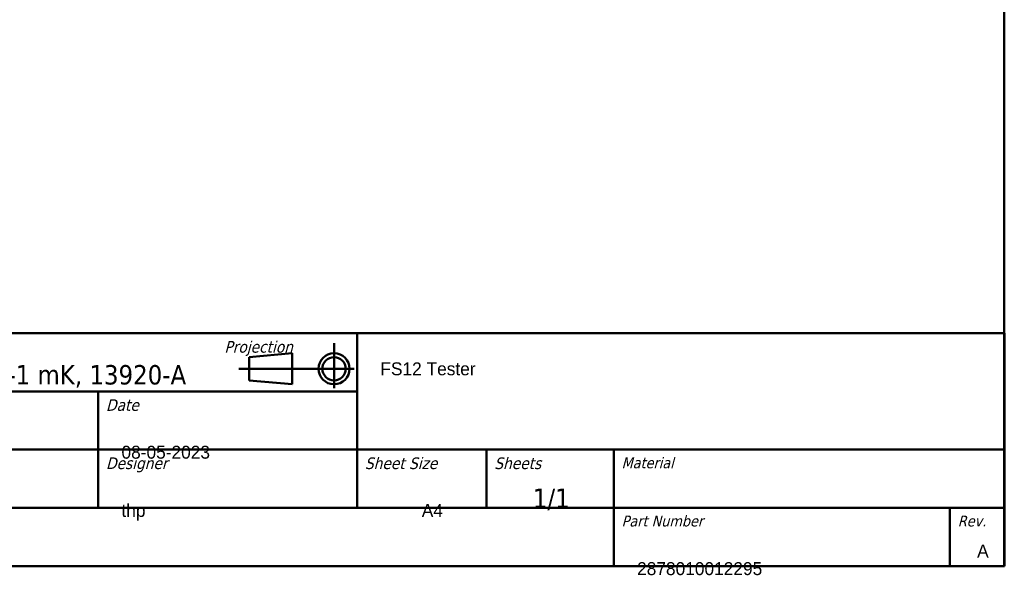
# Model space of a CAD drawing. Header units: millimetres. Extents: x 15 to 430, y 13 to 300.
# Tile 5 of 11: x 240 to 430, y 13 to 121. Entities that reach past the tile are written whole.
import ezdxf
from ezdxf.enums import TextEntityAlignment as Align

# ---------------------------------------------------------------- set-up
doc = ezdxf.new("R2018")
doc.units = ezdxf.units.MM
doc.header["$LTSCALE"] = 1.5
doc.layers.add('Border (ISO)', color=7, linetype='Continuous', lineweight=50)
doc.layers.add('Title (ISO)', color=7, linetype='Continuous', lineweight=50)
doc.styles.add('Note Text (ISO)', font='tahoma.ttf')
doc.styles.get("Standard").update_dxf_attribs({"font": 'tahoma.ttf'})

# ---------------------------------------------------------------- blocks, each defined once
blk = doc.blocks.new('Borders Border')
at = {"layer": 'Border (ISO)'}
for p, q in [((287, 200), (287, 10)), ((287, 10), (10, 10))]:
    blk.add_line(p, q, dxfattribs=at)
blk = doc.blocks.new('Title Blocks JKE')
at = {"layer": 'Title (ISO)'}
for p, q in [((100.89, 162.13), (290.89, 162.13)), ((207.56, 162.13), (207.56, 139.63)), ((290.89, 162.13), (290.89, 132.13)), ((204.59, 155.05), (204.59, 160.84)), ((193.66, 159.05), (199.2, 159.55)), ((193.66, 156.05), (193.66, 159.05)), ((199.2, 159.55), (199.2, 155.55)), ((207.2, 157.55), (192.34, 157.55)), ((199.2, 155.55), (193.66, 156.05)), ((140.89, 154.63), (207.56, 154.63)), ((174.22, 154.63), (174.22, 139.63)), ((140.89, 147.13), (290.89, 147.13)), ((224.22, 147.13), (224.22, 139.63)), ((240.61, 147.13), (240.61, 132.13)), ((140.89, 139.63), (290.89, 139.63)), ((283.89, 139.63), (283.89, 132.13)), ((290.89, 132.13), (100.89, 132.13))]:
    blk.add_line(p, q, dxfattribs=at)
for radius in [2, 1.5]:
    blk.add_circle((204.59, 157.55), radius, dxfattribs=at)
at = {"layer": 'Title (ISO)', "style": 'Note Text (ISO)'}
for s, insert, char_height, attachment_point in [('\\fTahoma|b0|i1;\\H1.5000;Projection', (190.47, 161.13), 1.5, 1), ('\\fTahoma|b0|i0;\\H2.5000;DS/ISO 2768-1 mK, 13920-A', (143.89, 155.13), 2.5, 7), ('\\fTahoma|b0|i1;\\H1.5000;Date', (175.22, 153.63), 1.5, 1), ('\\fTahoma|b0|i1;\\H1.5000;Designer', (175.22, 146.13), 1.5, 1), ('\\fTahoma|b0|i1;\\H1.5000;Sheet Size', (208.56, 146.13), 1.5, 1), ('\\fTahoma|b0|i1;\\H1.5000;Sheets', (225.22, 146.13), 1.5, 1), ('\\fTahoma|b0|i1;\\H1.4000;Material', (241.61, 146.13), 1.4, 1), ('\\fTahoma|b0|i1;\\H1.4000;Part Number', (241.61, 138.63), 1.4, 1), ('\\fTahoma|b0|i1;\\H1.4000;Rev.', (284.89, 138.63), 1.4, 1)]:
    blk.add_mtext(s, dxfattribs=dict(at, insert=insert, char_height=char_height, attachment_point=attachment_point))
at = {"layer": 'Title (ISO)', "insert": (232.56, 139.3), "char_height": 2.5, "attachment_point": 8, "line_spacing_factor": 2.4, "style": 'Note Text (ISO)'}
blk.add_mtext('\\fTahoma|b0|i0;\\H2.5000;1/1', dxfattribs=at)
at = {"layer": 'Title (ISO)', "lineweight": 30, "flags": 104}
for tag, p in [('DESCRIPTION', (210.56, 158.38)), ('TITLE', (210.56, 154.63)), ('SUBJECT', (210.56, 150.88))]:
    blk.add_attdef(tag, text='', height=2.5, dxfattribs=at).set_placement(p, align=Align.MIDDLE_LEFT)
for tag, height, p in [('MASS\\P3;', 2.5, (143.89, 147.63)), ('CREATION_DATE', 2.5, (177.22, 147.63)), ('Surface', 2.5, (143.89, 140.13)), ('MATERIAL', 2.5, (243.61, 140.13)), ('DESIGNER', 2.5, (177.22, 140.13)), ('Dimension', 2.5, (143.89, 132.63)), ('PART_NUMBER', 2.2, (243.61, 132.63))]:
    blk.add_attdef(tag, text='', height=height, dxfattribs=at).set_placement(p, align=Align.BOTTOM_LEFT)
blk.add_attdef('Sheet_Size', text='', height=2.5, dxfattribs=at).set_placement((215.89, 140.13), align=Align.BOTTOM_CENTER)
blk.add_attdef('REVISION_NUMBER', text='', height=2.2, dxfattribs=at).set_placement((287.39, 134.9), align=Align.MIDDLE_CENTER)

msp = doc.modelspace()

# ---------------------------------------------------------------- block references
at = {"xscale": 1.5, "yscale": 1.5, "zscale": 1.5}
msp.add_blockref('Borders Border', (0, 0), dxfattribs=at)
ref = msp.add_blockref('Title Blocks JKE', (-5.83, -183.2), dxfattribs=dict(xscale=1.5, yscale=1.5, zscale=1.5))
lines = msp.add_mtext('A4', dxfattribs={"layer": 'Title (ISO)', "insert": (318, 27), "char_height": 2.5, "attachment_point": 1})
ref.add_attrib('Sheet_Size', '', (318, 27), dxfattribs={"flags": 104}).embed_mtext(lines)
lines = msp.add_mtext('FS12 Tester', dxfattribs={"layer": 'Title (ISO)', "insert": (310, 54.37), "char_height": 2.5, "attachment_point": 1})
ref.add_attrib('DESCRIPTION', '', (310, 54.37), dxfattribs={"flags": 104}).embed_mtext(lines)
lines = msp.add_mtext('thp', dxfattribs={"layer": 'Title (ISO)', "insert": (260, 27), "char_height": 2.5, "attachment_point": 1})
ref.add_attrib('DESIGNER', '', (260, 27), dxfattribs={"flags": 104}).embed_mtext(lines)
lines = msp.add_mtext('08-05-2023', dxfattribs={"layer": 'Title (ISO)', "insert": (260, 38.25), "char_height": 2.5, "attachment_point": 1})
ref.add_attrib('CREATION_DATE', '', (260, 38.25), dxfattribs={"flags": 104}).embed_mtext(lines)
lines = msp.add_mtext('A', dxfattribs={"layer": 'Title (ISO)', "insert": (425.25, 19.15), "char_height": 2.5, "attachment_point": 1})
ref.add_attrib('REVISION_NUMBER', '', (425.25, 19.15), dxfattribs={"flags": 104}).embed_mtext(lines)
lines = msp.add_mtext('2878010012295', dxfattribs={"layer": 'Title (ISO)', "insert": (359.58, 15.75), "char_height": 2.5, "attachment_point": 1})
ref.add_attrib('PART_NUMBER', '', (359.58, 15.75), dxfattribs={"flags": 104}).embed_mtext(lines)

doc.saveas('drawing.dxf')
